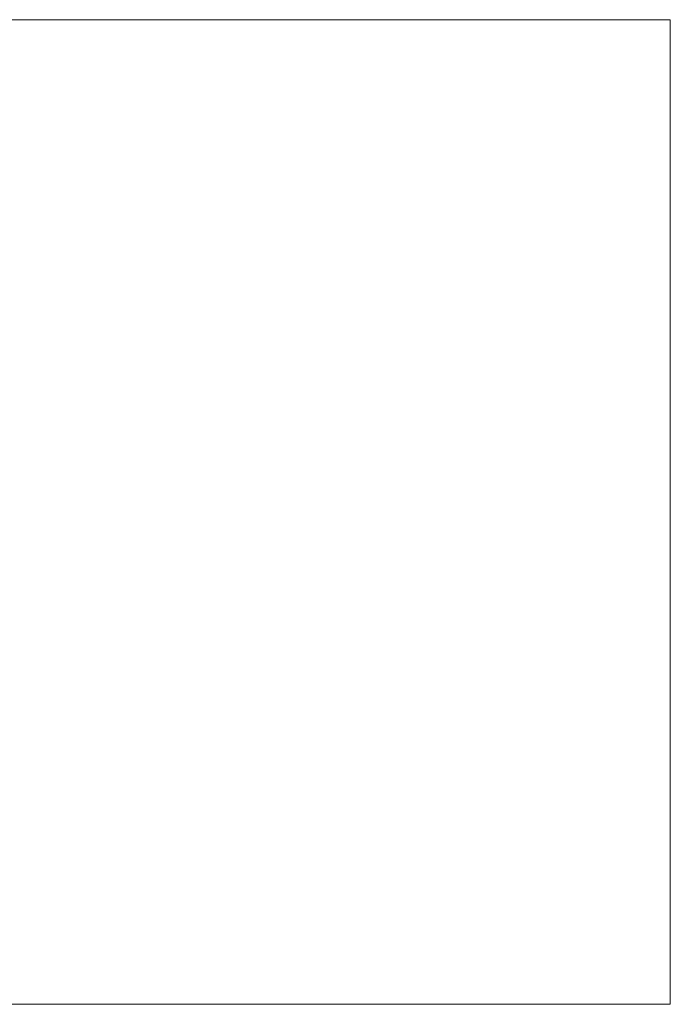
# Model space of a CAD drawing. Header units: millimetres. Extents: x -276 to 275, y -103 to 102.
# Tile 256 of 256: x 139 to 275, y -103 to 102. Entities that reach past the tile are written whole.
import ezdxf

# ---------------------------------------------------------------- set-up
doc = ezdxf.new("R2010")
doc.units = ezdxf.units.MM
doc.layers.add('A-GENM', color=13, linetype='Continuous')

msp = doc.modelspace()

# ---------------------------------------------------------------- meshes
at = {"layer": 'A-GENM', "lineweight": 9}
mesh = msp.add_polyface(dxfattribs=at)
corners = [(-275.9, 102.09), (-275.9, -103.3), (275.03, -103.3), (275.03, 102.09)]
mesh.append_faces([[corners[k] for k in face] for face in [(0, 1, 2, 3)]])
mesh = msp.add_polyface(dxfattribs=at)
corners = [(275.03, -103.3, -118.52), (-275.9, -103.3, -118.52), (-275.9, 102.09, -118.52), (275.03, 102.09, -118.52)]
mesh.append_faces([[corners[k] for k in face] for face in [(0, 1, 2, 3)]])
mesh = msp.add_polyface(dxfattribs=at)
corners = [(275.03, 102.09), (275.03, 102.09, -118.52), (-275.9, 102.09, -118.52), (-275.9, 102.09)]
mesh.append_faces([[corners[k] for k in face] for face in [(0, 1, 2, 3)]])
mesh = msp.add_polyface(dxfattribs=at)
corners = [(275.03, -103.3), (275.03, -103.3, -118.52), (275.03, 102.09, -118.52), (275.03, 102.09)]
mesh.append_faces([[corners[k] for k in face] for face in [(0, 1, 2, 3)]])
mesh = msp.add_polyface(dxfattribs=at)
corners = [(-275.9, -103.3), (-275.9, -103.3, -118.52), (275.03, -103.3, -118.52), (275.03, -103.3)]
mesh.append_faces([[corners[k] for k in face] for face in [(0, 1, 2, 3)]])

doc.saveas('drawing.dxf')
